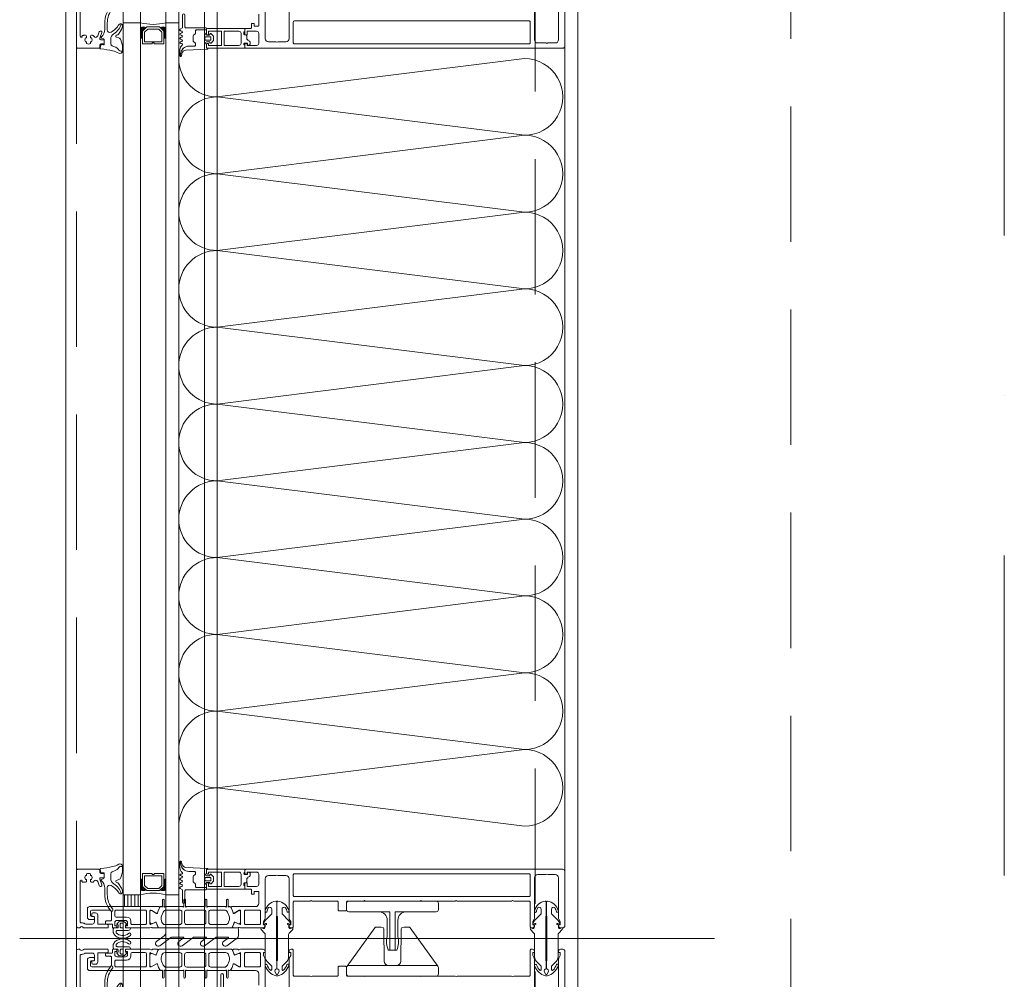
# Model space of a CAD drawing. Header units: millimetres. Extents: x 213386 to 459888, y 74252 to 208052.
# Tile 96 of 256: x 373015 to 373477, y 159488 to 159938. Entities that reach past the tile are written whole.
import ezdxf

# ---------------------------------------------------------------- set-up
doc = ezdxf.new("R2010")
doc.units = ezdxf.units.MM
doc.linetypes.add('CK_Čerchovaná 50', pattern=[6, 3, -1.5, 0, -1.5])
doc.linetypes.add('ČÁRKOVANÁ', pattern=[19.05, 12.7, -6.35])
doc.layers.add('FASÁDA DETAILNÍ', color=255, linetype='Continuous', lineweight=0)
doc.layers.add('TENKA', color=255, linetype='Continuous', lineweight=0)

# ---------------------------------------------------------------- blocks, each defined once
blk = doc.blocks.new('nesystémový nástavec 18')
for p, q in [((-17.5, 9.3), (-15.36, 9.3)), ((-15.36, 9.3), (0, 9.3)), ((0, 9.3), (0, 7.8)), ((-18, 6.8), (-18, 8.8)), ((-17, 6.3), (-17.5, 6.3)), ((-11, 8), (-17, 8)), ((-17, 8), (-17, 6.3)), ((-11, 1.3), (-11, 8)), ((-2.8, 8), (-9.7, 8)), ((-9.7, 1.3), (-9.7, 8)), ((-1.8, 2.3), (-1.8, 7)), ((-0.5, 7.3), (-0.5, 6.8)), ((0, 6.3), (0.55, 6.3)), ((0.55, 6.3), (0.95, 5.9)), ((0.95, 5.9), (0.95, 4.8)), ((0.95, 4.8), (0.95, 4.14)), ((-18, 0.5), (-18, 1.8)), ((-17.5, 2.3), (-17, 2.3)), ((-1.8, 0), (-17.5, 0)), ((-17, 2.3), (-17, 1.3)), ((-17, 1.3), (-11, 1.3)), ((-9.7, 1.3), (-2.8, 1.3)), ((0, 0), (-1.8, 0)), ((-0.4, 2.23), (-0.5, 2.04)), ((-0.5, 2.04), (-0.5, 2)), ((1.2, 2.44), (0, 2.44)), ((0, 1.5), (0, 0)), ((0.95, 4.14), (1.2, 4.14)), ((1.2, 1.85), (1.2, 2.44)), ((1.4, 3.94), (1.4, 3.84)), ((1.6, 3.64), (1.6, 3.64)), ((1.8, 1.37), (1.7, 1.35)), ((2.25, 1.63), (1.8, 1.37)), ((2.4, 2.84), (2.4, 1.89))]:
    blk.add_line(p, q)
for centre, radius, start, end in [((-17.5, 8.8), 0.5, 90, 180), ((-15.36, 9.8), 0.5, 270, 270.084), ((-17.5, 6.8), 0.5, 180.0012, 269.9988), ((-2.8, 7), 1, 0, 90), ((0, 7.3), 0.5, 89.9955, 180.0071), ((0, 6.8), 0.5, 179.9949, 270.006), ((0.75, 4.8), 0.2, 359.9656, 0.0344), ((-17.5, 1.8), 0.5, 89.999, 180.0002), ((-17.5, 0.5), 0.5, 180, 270), ((-2.8, 2.3), 1, 270, 0), ((0, 2), 0.5, 179.9716, 270.0327), ((0, 1.94), 0.5, 89.9975, 144.0007), ((1.2, 3.94), 0.2, 359.9707, 90.0249), ((1.7, 1.85), 0.5, 179.9991, 270), ((1.6, 3.84), 0.2, 179.9737, 270.035), ((1.6, 2.84), 0.8, 0.0065, 89.9919), ((2.1, 1.89), 0.3, 299.9815, 0.0183)]:
    blk.add_arc(centre, radius, start, end)
blk = doc.blocks.new('284336')
for points in [[(-0.7, -9.6), (-10, -9.6, 0.414511), (-10.51, -10.11), (-10.51, -15.51, -1), (-11.69, -15.51), (-11.69, -9.6), (-12.69, -8.95, -0.668884), (-12.6, -8.23), (-11.99, -8.01, 0.766384), (-11.99, -7.21), (-12.6, -6.99, -0.76831), (-12.6, -6.23), (-11.99, -6.01, 0.766384), (-11.99, -5.21), (-12.6, -4.99, -0.76831), (-12.6, -4.23), (-11.99, -4.01, 0.766384), (-11.99, -3.21), (-12.6, -2.99, -0.877523), (-12.5, -2.22), (-12.1, -2.22, 0.698129), (-11.83, -1.5, -0.220231), (-12.89, 0.78), (-12.89, 3.45, -0.157143), (-12.82, 3.68), (-12.69, 3.42, -0.067482), (-12.48, 2.53, 0.393136), (-8.66, -1.02), (-6.1, -1.02, -0.414214), (-5.61, -1.51), (-5.61, -2.22, -0.267949), (-5.85, -2.65), (-6.35, -2.93, 0.267949), (-6.61, -3.38), (-6.61, -5.84, 0.267949), (-6.35, -6.29), (-5.85, -6.57, -0.267949), (-5.61, -7), (-5.61, -8.11, 0.414215), (-5.1, -8.62), (-0.41, -8.62), (-0.41, -9.31, -0.414212), (-0.7, -9.6)], [(-0.41, 0), (-0.41, -2, 0.990243), (-0.4, -3.02), (0.9, -3.02, 0.414214), (1.21, -2.71), (1.21, -2.61, -0.668123), (1.71, -2.4), (2.75, -3.45, -0.199004), (2.89, -3.79), (2.89, -5.43, -0.199038), (2.75, -5.77), (1.71, -6.82, -0.668191), (1.21, -6.61), (1.21, -6.51, 0.414214), (0.9, -6.2), (-0.4, -6.2, 0.990269), (-0.41, -7.22), (-0.41, -8.6), (-5.1, -8.6, -0.414215), (-5.59, -8.11), (-5.59, -7, 0.267949), (-5.84, -6.56), (-6.34, -6.27, -0.267949), (-6.59, -5.84), (-6.59, -3.38, -0.267949), (-6.34, -2.95), (-5.84, -2.66, 0.267949), (-5.59, -2.22), (-5.59, -1.51, 0.414214), (-6.1, -1), (-8.66, -1, -0.393156), (-12.46, 2.53, 0.067572), (-12.67, 3.43), (-12.8, 3.7, -0.637545), (-12.12, 3.53), (-11.92, 2.53, 0.344315), (-10.06, 0.91), (0, 0.38, -0.406913), (0.39, 0), (-0.41, 0)], [(1.7, -4.31, 0.414235), (1.2, -3.81), (-0.7, -3.81, 0.414214), (-1.2, -4.31), (-1.2, -4.91, 0.414214), (-0.7, -5.41), (1.2, -5.41, 0.414235), (1.7, -4.91), (1.7, -4.31)]]:
    blk.add_lwpolyline(points, format="xyb", close=True)
blk = doc.blocks.new('433270')
blk.add_lwpolyline([(1, 0, 0.414364), (0, -1), (0, -1.4, 0.255924), (0.23, -1.83, -0.547723), (0.23, -3.17, 0.255924), (0, -3.6), (0, -14.6, 0.414214), (0.3, -14.9), (1.2, -14.9, 0.414214), (1.7, -14.4), (1.7, -10.3, -0.414214), (2, -10), (6, -10, 0.414248), (7, -9), (7, -7.7, 0.414179), (6.5, -7.2), (5.7, -7.2, 0.414232), (5.4, -7.5), (5.4, -8.2, -0.414198), (5.1, -8.5), (2.8, -8.5, -0.414204), (1.8, -7.5), (1.8, -4.49, -0.147432), (1.97, -3.94, 0.147461), (2.4, -2.5), (2.4, -2.3, -0.414214), (2.9, -1.8), (21.87, -1.8, -0.668178), (22.22, -2.65), (22.16, -2.72, 1), (21.59, -3.29), (21.52, -3.35, 0.198912), (21.38, -3.71), (21.38, -4.05, 0.414214), (22.08, -4.75), (22.38, -4.75, 0.576988), (22.64, -4.3, -0.311246), (24.56, -4.3, 0.576988), (24.82, -4.75), (25.3, -4.75, -0.260065), (25.3, -6.65), (24.82, -6.65, 0.576988), (24.56, -7.1, -0.311246), (22.64, -7.1, 0.576988), (22.38, -6.65), (22.08, -6.65, 0.414214), (21.38, -7.35), (21.38, -7.61, 0.267949), (21.63, -8.04), (21.89, -8.2, -0.637047), (21.73, -10), (19.83, -10.7, 0.315299), (19.5, -11.17), (19.5, -11.49, 0.520567), (20.17, -11.96), (22.83, -10.99, -0.520567), (23.5, -11.46), (23.5, -12.5, 0.414062), (24, -13), (25, -13, 0.414186), (25.5, -12.5), (25.5, -11.5, -0.414182), (26, -11), (27, -11, 0.414214), (27.5, -10.5), (27.5, -0.5, 0.414214), (27, 0), (1, 0)], format="xyb", close=True)
blk = doc.blocks.new('284325')
for points in [[(0.84, -5.23, -0.560316), (0.94, -4.73), (1.94, -4.36, 0.3153), (2.14, -4.08), (2.14, -1.89, 0.451558), (1.8, -1.59), (0.9, -1.7, -0.399586), (0.57, -1.46), (0.3, -0.07, -0.415977), (0.53, 0.29, 0.024107), (6.15, 1.24, 0.076636), (8.99, 2.34, -0.577615), (10.79, 1.3), (10.02, 1.37, 0.283171), (9.08, 0.9, -0.168429), (7.07, -0.74), (5.9, -1.16, 0.315302), (5.24, -2.1), (5.24, -4.21, 0.269719), (6.76, -6.82, -0.194797), (10.18, -11.53, -0.342663), (9.17, -11.17, 0.119207), (5.43, -7.59, 0.578571), (3.63, -8.62), (3.63, -11.77, 0.176415), (6.16, -18.72, -1), (5.24, -19.49, -0.176415), (2.43, -11.77), (2.43, -8.89, 0.208286), (0.84, -5.23)], [(8.95, -6.65), (10.32, -8.78, -0.134555), (10.79, -10.63, -0.339795), (10.19, -11.53, 0.194788), (6.76, -6.81, -0.269736), (5.25, -4.21), (5.25, -2.1, -0.315302), (5.9, -1.17), (7.07, -0.74, 0.168429), (9.09, 0.89, -0.283167), (10.01, 1.36), (10.79, 1.29), (10.79, -0.74, -0.070852), (10.71, -1.3), (9.95, -3.93, -0.241839), (9.08, -4.83), (7.93, -5.22, 0.836024), (8.08, -6.19), (8.11, -6.19, -0.255349), (8.95, -6.65)]]:
    blk.add_lwpolyline(points, format="xyb", close=True)
blk = doc.blocks.new('*U4004')
for points in [[(0, 0, 0.414243), (0.1, 0.1), (0, 0.9, -1.0001), (0.2, 0.9), (0.1, 0.1, 0.414228), (0.2, 0, 0.414228)], [(0.2, 0, 0.414243), (0.3, 0.1), (0.2, 0.9, -1.0001), (0.4, 0.9), (0.3, 0.1, 0.414228), (0.4, 0, 0.414228)], [(0.4, 0, 0.414243), (0.5, 0.1), (0.4, 0.9, -1.0001), (0.6, 0.9), (0.5, 0.1, 0.414228), (0.6, 0, 0.414228)], [(0.6, 0, 0.414243), (0.7, 0.1), (0.6, 0.9, -1.0001), (0.8, 0.9), (0.7, 0.1, 0.414228), (0.8, 0, 0.414228)], [(0.8, 0, 0.414243), (0.9, 0.1), (0.8, 0.9, -1.0001), (1, 0.9), (0.9, 0.1, 0.414228), (1, 0, 0.414228)], [(1, 0, 0.414243), (1.1, 0.1), (1, 0.9, -1.0001), (1.2, 0.9), (1.1, 0.1, 0.414228), (1.2, 0, 0.414228)], [(1.2, 0, 0.414243), (1.3, 0.1), (1.2, 0.9, -1.0001), (1.4, 0.9), (1.3, 0.1, 0.414228), (1.4, 0, 0.414228)], [(1.4, 0, 0.414243), (1.5, 0.1), (1.4, 0.9, -1.0001), (1.6, 0.9), (1.5, 0.1, 0.414228), (1.6, 0, 0.414228)], [(1.6, 0, 0.414243), (1.7, 0.1), (1.6, 0.9, -1.0001), (1.8, 0.9), (1.7, 0.1, 0.414228), (1.8, 0, 0.414228)], [(1.8, 0, 0.414243), (1.9, 0.1), (1.8001, 0.9, -1.0001), (2, 0.9), (1.9001, 0.1, 0.414228), (2, 0, 0.414228)]]:
    blk.add_lwpolyline(points, format="xyb")
blk = doc.blocks.new('244748_a')
blk.add_lwpolyline([(8.32, -1.69, 0.082248), (6.34, -0.9, -1.09695), (6.94, -0.1, -0.315353), (11.26, -5.15, -0.480529), (10.87, -5.64), (4.27, -5.64), (4.08, -5.45), (-16.53, -5.45), (-16.72, -5.64), (-20.43, -5.64, 0.574019), (-21.93, -4.78), (-22.99, -5.4, 0.524827), (-22.99, -5.9), (-21.93, -6.52, 0.574021), (-20.43, -5.66), (-16.72, -5.66), (-16.53, -5.85), (4.08, -5.85), (4.27, -5.66), (10.87, -5.66, -0.480529), (11.26, -6.15, -0.326229), (6.88, -11.09, -1.09695), (6.28, -10.3, 0.081457), (8.32, -9.61, 0.599203), (7.48, -8.05), (5.52, -8.05, 0.198965), (5.17, -8.2), (2.22, -11.15), (0.93, -12.01, -0.738038), (0.51, -11.62), (0.87, -11, 1), (0.35, -10.7), (0, -11.3), (-0.98, -11.3, 0.619205), (-1.45, -12.06), (-1.28, -12.43, -0.808139), (-2.04, -13.04), (-3.63, -11.44, 0.198906), (-4.34, -11.15), (-14.99, -11.15, -0.198936), (-16.76, -10.42), (-18.98, -8.2, 0.198942), (-19.33, -8.05), (-20.67, -8.05, 0.500217), (-21.09, -8.73, 0.122037), (-18.5, -10.27, -1.093735), (-19.1, -11.07, -0.240768), (-23.7, -6.07, -0.106226), (-23.7, -5.23, -0.256232), (-19, -0.13, -1.093735), (-18.4, -0.92, 0.116856), (-21.09, -2.57, 0.500217), (-20.67, -3.25), (-19.33, -3.25, 0.198942), (-18.98, -3.1), (-16.75, -0.88, -0.198936), (-14.99, -0.15), (-4.34, -0.15, 0.198907), (-3.63, 0.14), (-2.04, 1.74, -0.808139), (-1.28, 1.13), (-1.45, 0.76, 0.619205), (-0.98, 0), (0, 0), (0.35, -0.6, 1), (0.87, -0.3), (0.51, 0.32, -0.738038), (0.93, 0.71), (2.22, -0.15), (5.17, -3.1, 0.198965), (5.52, -3.25), (7.48, -3.25, 0.599203)], format="xyb", close=True)
blk = doc.blocks.new('236134_0100_s_v')
for points in [[(22.8, -23), (22.8, -5), (42, -5, 0.414214), (43, -4), (43, -1, 0.414214), (42, 0), (1, 0, 0.414214), (0, -1), (0, -4, 0.414214), (1, -5), (20.2, -5), (20.2, -23)], [(15, -5, -0.414214), (19, -9), (19, -16.57, 0.165764), (19.53, -23), (23.47, -23, 0.165764), (24, -16.57), (24, -9, -0.414214), (28, -5)]]:
    blk.add_lwpolyline(points, format="xyb")
blk = doc.blocks.new('236134_0200_s_v')
for points in [[(19.58, 5, -0.41166), (17.58, 6.98), (17.45, 22.25, 0.344217), (17.07, 22.73), (16, 23), (14, 23, 0.240828), (13.19, 22.59), (0.19, 4.59)], [(23.42, 5, 0.41166), (25.42, 6.98), (25.55, 22.25, -0.344217), (25.93, 22.73), (27, 23), (29, 23, -0.240828), (29.81, 22.59), (42.81, 4.59)]]:
    blk.add_lwpolyline(points, format="xyb")
blk.add_lwpolyline([(42, 5), (1, 5, 0.414214), (0, 4), (0, 1, 0.414214), (1, 0), (42, 0, 0.414214), (43, 1), (43, 4, 0.414214)], format="xyb", close=True)
blk = doc.blocks.new('288126')
for points in [[(-16.5, 0), (16.5, 0)], [(-21.36, -6.34), (-17.8, -3.69)], [(-14.71, -4.5), (-19.87, -8.34)], [(-17, -2.08), (-17, -0.5)], [(-8.83, -4.3), (-14.11, -4.3)], [(-4.31, -4.5), (-9.47, -8.34)], [(1.81, -4.3), (-3.71, -4.3)], [(6.33, -4.5), (1.14, -8.37)], [(12.21, -4.3), (6.93, -4.3)], [(16.6, -4.6), (11.54, -8.37)], [(17, -0.5), (17, -3.8)], [(-10.96, -6.34), (-8.71, -4.66)], [(-0.35, -6.36), (1.93, -4.66)], [(10.05, -6.36), (12.33, -4.66)]]:
    blk.add_lwpolyline(points)
for centre, radius, start, end in [((16.5, -0.5), 0.5, 0, 90), ((-16.5, -0.5), 0.5, 90, 180), ((16, -3.8), 1, 306.7059, 0), ((-20.61, -7.34), 1.25, 126.7059, 306.7059), ((-10.21, -7.34), 1.25, 126.7059, 306.7059), ((0.4, -7.37), 1.25, 126.7059, 306.7059), ((10.8, -7.37), 1.25, 126.7059, 306.7059)]:
    blk.add_arc(centre, radius, start, end)
at = {"extrusion": (0, 0, -1)}
for centre, radius, start, end in [((19, -2.08), 2, 180, 233.2941), ((14.11, -5.3), 1, 53.2941, 90), ((8.83, -4.5), 0.2, 90, 233.2941), ((3.71, -5.3), 1, 53.2941, 90), ((-1.81, -4.5), 0.2, 90, 233.2941), ((-6.93, -5.3), 1, 53.2941, 90), ((-12.21, -4.5), 0.2, 90, 233.2941)]:
    blk.add_arc(centre, radius, start, end, dxfattribs=at)
blk = doc.blocks.new('246426')
for points in [[(-1.84, 0.64), (-2.86, -0.38, 0.198926), (-3.15, -1.09), (-3.15, -2.31, 0.198926), (-2.86, -3.02), (-1.84, -4.04, 0.637051), (-1.5, -3.92), (-1.45, -3.4), (-0.3, -3.4, -0.41484), (0, -3.7), (0, -5.19, 0.414232), (0.5, -5.69), (2.14, -5.69, 0.071862), (2.2, -5.68, 0.157876), (3.73, -4.64, 0.360336), (3.48, 2.39, 0.964062), (2.54, 1.48, -0.403385), (2.25, -4.34, -0.190964), (2.11, -4.39), (1.7, -4.39, -0.414214), (1.2, -3.89), (1.2, 1.31, 0.414201), (0.2, 2.31), (0, 2.31), (0, 0.3, -0.414214), (-0.3, 0), (-1.45, 0), (-1.5, 0.52, 0.637051), (-1.84, 0.64)], [(-2.25, -1.4, -0.414214), (-1.85, -1), (-0.4, -1, -0.414214), (0, -1.4), (0, -2, -0.414214), (-0.4, -2.4), (-1.85, -2.4, -0.414214), (-2.25, -2), (-2.25, -1.4)]]:
    blk.add_lwpolyline(points, format="xyb", close=True)

msp = doc.modelspace()

# ---------------------------------------------------------------- hatches: boundary and pattern name
at = {"layer": 'FASÁDA DETAILNÍ'}
h = msp.add_hatch(dxfattribs=at)
h.set_pattern_fill('ANSI31', color=256, scale=0.5, angle=585)
h.set_pattern_definition([(270, (440451.9952, 149207.7333), (1.5875, -8e-16), [])])
h.paths.add_polyline_path([(373071.638, 159522.154), (373071.638, 159527.655), (373063.638, 159527.655), (373063.638, 159522.154)])

# ---------------------------------------------------------------- linework, layer by layer
for p, q in [((373036.638, 145492.154), (373036.638, 169172.154)), ((373063.638, 145492.154), (373063.638, 169172.154)), ((373063.638, 155177.655), (373063.638, 169172.154)), ((373071.638, 169172.154), (373071.638, 145492.154)), ((373071.638, 169172.154), (373071.638, 155177.655)), ((373083.638, 145492.154), (373083.638, 169172.154)), ((373083.638, 155177.655), (373083.638, 169172.154)), ((373089.638, 169172.154), (373089.638, 145492.154)), ((373089.638, 169172.154), (373089.638, 155177.655)), ((373101.638, 145492.154), (373101.638, 169172.154)), ((373101.638, 155177.655), (373101.638, 169172.154)), ((373107.638, 169172.154), (373107.638, 145492.154)), ((373107.638, 169172.154), (373107.638, 155177.655)), ((373276.638, 145732.154), (373276.638, 168932.154)), ((373063.638, 159936.654), (373071.638, 159936.654)), ((373063.638, 159527.655), (373063.638, 159936.654)), ((373071.638, 159936.654), (373071.638, 159527.655)), ((373089.638, 159936.654), (373083.638, 159936.654)), ((373083.638, 159527.655), (373083.638, 159936.654)), ((373089.638, 159936.654), (373089.638, 159527.655)), ((373071.638, 159527.655), (373063.638, 159527.655)), ((373089.638, 159527.655), (373083.638, 159527.655)), ((373340.762, 159507.154), (373015.071, 159507.154))]:
    msp.add_line(p, q, dxfattribs=at)
at = {"layer": 'FASÁDA DETAILNÍ', "linetype": 'ČÁRKOVANÁ', "ltscale": 5}
for p, q in [((373041.638, 145497.154), (373041.638, 169167.154)), ((373256.638, 145712.154), (373256.638, 168952.154)), ((373376.638, 145832.154), (373376.638, 168832.154))]:
    msp.add_line(p, q, dxfattribs=at)
at = {"layer": 'FASÁDA DETAILNÍ'}
for points in [[(373270.638, 159951.154), (373270.638, 159925.654, -0.4142135), (373269.638, 159924.654), (373269.638, 159924.654), (373121.138, 159924.654, -0.4142136), (373120.638, 159925.154), (373120.638, 159926.454, -0.4142197), (373121.138, 159926.954), (373121.638, 159926.954), (373121.638, 159925.954), (373126.138, 159925.954, 0.4142136), (373127.138, 159926.954), (373127.138, 159931.654, 0.4142136), (373126.138, 159932.654), (373121.638, 159932.654), (373121.638, 159930.954), (373121.138, 159930.954, -0.4142012), (373120.638, 159931.454), (373120.638, 159933.454, -0.4142136), (373121.138, 159933.954), (373123.282, 159933.954, 0.4142136), (373123.782, 159934.454), (373123.782, 159936.254), (373125.033, 159936.254), (373125.033, 159935.054), (373126.838, 159935.054, 0.4142136), (373127.138, 159935.354), (373127.138, 159940.653, 0.4141667)], [(373130.138, 159947.511), (373130.138, 159929.146, 0.4142136), (373131.638, 159927.646), (373135.139, 159927.646, 0.3999851), (373136.139, 159927.646), (373139.838, 159927.646, 0.4142136), (373141.338, 159929.146), (373141.338, 159947.511, -0.1316504)], [(373256.438, 159947.501), (373256.438, 159928.646, 0.4142315), (373257.938, 159927.146), (373261.648, 159927.146, 0.3999851), (373262.648, 159927.146), (373266.138, 159927.146, 0.4142315), (373267.638, 159928.646), (373267.638, 159947.501, -0.1169365)], [(373127.138, 159485.354), (373127.138, 159490.653, 0.4141667), (373125.638, 159492.153), (373118.641, 159492.154), (373114.54, 159492.154, -0.5773503), (373114.194, 159492.754), (373114.692, 159493.617), (373115.12, 159495.11, -0.4887011), (373115.559, 159495.286), (373118.025, 159493.854), (373118.446, 159493.854, 0.4325656), (373118.641, 159494.054), (373118.641, 159500.359, 0.5483974), (373118.359, 159500.545), (373115.975, 159499.476, -0.4253361), (373115.708, 159499.584), (373114.892, 159501.607, -0.5315629), (373115.262, 159502.157), (373117.327, 159502.157, -0.2313061), (373117.563, 159502.041, 0.3061853), (373117.883, 159501.937), (373118.641, 159502.154), (373129.144, 159502.154, -0.4142136), (373130.144, 159501.154), (373130.144, 159500.654), (373129.344, 159500.654), (373129.344, 159499.154), (373130.004, 159498.011, -0.1316504), (373130.138, 159497.511), (373130.138, 159479.146, 0.4142136)], [(373141.338, 159479.146), (373141.338, 159497.511, -0.1316504), (373141.472, 159498.011), (373142.133, 159499.154), (373142.133, 159500.654), (373141.333, 159500.654), (373141.333, 159501.154, -0.4142136), (373142.333, 159502.154), (373142.838, 159502.154, -0.4142136), (373143.338, 159501.654), (373143.338, 159490.054, 0.4142136), (373143.838, 159489.554), (373151.238, 159489.554, 0.3999851), (373152.238, 159489.554), (373163.838, 159489.554, 0.4142136), (373164.338, 159490.054), (373164.338, 159493.654, -0.4142136), (373164.838, 159494.154), (373167.838, 159494.154, -0.4142136), (373168.338, 159493.654), (373168.338, 159490.054, 0.4142136), (373168.838, 159489.554), (373176.138, 159489.554, 0.38324), (373177.138, 159489.554), (373202.638, 159489.554, 0.38324), (373203.638, 159489.554), (373219.138, 159489.554, 0.38324), (373220.138, 159489.554), (373245.638, 159489.554, 0.38324), (373246.638, 159489.554), (373253.938, 159489.554, 0.4142136), (373254.438, 159490.054), (373254.438, 159501.654, -0.4142136), (373254.938, 159502.154), (373255.438, 159502.154, -0.4142136), (373256.438, 159501.154), (373256.438, 159500.654), (373255.638, 159500.654), (373255.638, 159499.154), (373256.304, 159498.001, -0.1169365), (373256.438, 159497.501), (373256.438, 159478.646, 0.4142315)], [(373267.638, 159478.646), (373267.638, 159497.501, -0.1169365), (373267.772, 159498.001), (373268.438, 159499.154), (373268.438, 159500.654), (373267.638, 159500.654), (373267.638, 159501.154, -0.4142136), (373268.638, 159502.154), (373269.638, 159502.154, -0.4142136), (373270.638, 159501.154), (373270.638, 159475.654, -0.4142135)]]:
    msp.add_lwpolyline(points, format="xyb", dxfattribs=at)
for points in [[(373082.638, 159926.654), (373082.638, 159932.654), (373080.638, 159934.654), (373074.638, 159934.654), (373072.638, 159932.654), (373072.638, 159926.654), (373077.138, 159926.654), (373077.138, 159927.154), (373078.138, 159927.154), (373078.138, 159926.654)], [(373073.638, 159927.654), (373081.638, 159927.654), (373081.638, 159932.24), (373080.224, 159933.654), (373075.191, 159933.654), (373073.638, 159932.24)], [(373270.638, 159538.654), (373270.638, 159925.654)], [(373082.638, 159537.655), (373082.638, 159531.655), (373080.638, 159529.655), (373074.638, 159529.655), (373072.638, 159531.655), (373072.638, 159537.655), (373077.138, 159537.655), (373077.138, 159537.155), (373078.138, 159537.155), (373078.138, 159537.655)], [(373073.638, 159536.655), (373081.638, 159536.655), (373081.638, 159532.069), (373080.224, 159530.655), (373075.191, 159530.655), (373073.638, 159532.069)], [(373063.638, 159522.154), (373063.638, 159527.655), (373071.638, 159527.655), (373071.638, 159522.154)]]:
    msp.add_lwpolyline(points, close=True, dxfattribs=at)
for points in [[(373143.838, 159926.754), (373253.938, 159926.754, 0.4142136), (373254.438, 159927.254), (373254.438, 159936.954, 0.4142136), (373253.938, 159937.454), (373143.838, 159937.454, 0.4142136), (373143.338, 159936.954), (373143.338, 159927.254, 0.4142136), (373143.838, 159926.754)], [(373269.638, 159539.654), (373121.138, 159539.654, 0.4142136), (373120.638, 159539.154), (373120.638, 159537.854, 0.4142197), (373121.138, 159537.354), (373121.638, 159537.354), (373121.638, 159538.354), (373126.138, 159538.354, -0.4142136), (373127.138, 159537.354), (373127.138, 159532.654, -0.4142136), (373126.138, 159531.654), (373121.638, 159531.654), (373121.638, 159533.354), (373121.138, 159533.354, 0.4142012), (373120.638, 159532.854), (373120.638, 159530.854, 0.4142136), (373121.138, 159530.354), (373123.282, 159530.354, -0.4142136), (373123.782, 159529.854), (373123.782, 159528.055), (373125.033, 159528.055), (373125.033, 159529.255), (373126.838, 159529.255, -0.4142136), (373127.138, 159528.955), (373127.138, 159523.656, -0.4141667), (373125.638, 159522.156), (373118.641, 159522.154), (373114.54, 159522.155, 0.5773503), (373114.194, 159521.555), (373114.692, 159520.692), (373115.12, 159519.199, 0.4887011), (373115.559, 159519.023), (373118.025, 159520.454), (373118.446, 159520.454, -0.4325656), (373118.641, 159520.254), (373118.641, 159513.95, -0.5483974), (373118.359, 159513.764), (373115.975, 159514.833, 0.4253361), (373115.708, 159514.725), (373114.892, 159512.702, 0.5315629), (373115.262, 159512.152), (373117.327, 159512.152, 0.2313061), (373117.563, 159512.268, -0.3061853), (373117.883, 159512.372), (373118.641, 159512.154), (373129.144, 159512.154, 0.4142136), (373130.144, 159513.154), (373130.144, 159513.654), (373129.344, 159513.654), (373129.344, 159515.154), (373130.004, 159516.298, 0.1316504), (373130.138, 159516.798), (373130.138, 159535.163, -0.4142136), (373131.638, 159536.663), (373135.139, 159536.663, -0.3999851), (373136.139, 159536.663), (373139.838, 159536.663, -0.4142136), (373141.338, 159535.163), (373141.338, 159516.798, 0.1316504), (373141.472, 159516.298), (373142.133, 159515.154), (373142.133, 159513.654), (373141.333, 159513.654), (373141.333, 159513.154, 0.4142136), (373142.333, 159512.154), (373142.838, 159512.154, 0.4142136), (373143.338, 159512.654), (373143.338, 159524.254, -0.4142136), (373143.838, 159524.754), (373151.238, 159524.754, -0.3999851), (373152.238, 159524.754), (373163.838, 159524.754, -0.4142136), (373164.338, 159524.254), (373164.338, 159520.654, 0.4142136), (373164.838, 159520.154), (373167.838, 159520.154, 0.4142136), (373168.338, 159520.654), (373168.338, 159524.254, -0.4142136), (373168.838, 159524.754), (373176.138, 159524.754, -0.38324), (373177.138, 159524.754), (373202.638, 159524.754, -0.38324), (373203.638, 159524.754), (373219.138, 159524.754, -0.38324), (373220.138, 159524.754), (373245.638, 159524.754, -0.38324), (373246.638, 159524.754), (373253.938, 159524.754, -0.4142136), (373254.438, 159524.254), (373254.438, 159512.654, 0.4142136), (373254.938, 159512.154), (373255.438, 159512.154, 0.4142136), (373256.438, 159513.154), (373256.438, 159513.654), (373255.638, 159513.654), (373255.638, 159515.154), (373256.304, 159516.308, 0.1169365), (373256.438, 159516.808), (373256.438, 159535.663, -0.4142315), (373257.938, 159537.163), (373261.648, 159537.163, -0.3999851), (373262.648, 159537.163), (373266.138, 159537.163, -0.4142315), (373267.638, 159535.663), (373267.638, 159516.808, 0.1169365), (373267.772, 159516.308), (373268.438, 159515.154), (373268.438, 159513.654), (373267.638, 159513.654), (373267.638, 159513.154, 0.4142136), (373268.638, 159512.154), (373269.638, 159512.154, 0.4142136), (373270.638, 159513.154), (373270.638, 159538.654, 0.4142135), (373269.638, 159539.654)], [(373143.838, 159537.554), (373253.938, 159537.554, -0.4142136), (373254.438, 159537.054), (373254.438, 159527.354, -0.4142136), (373253.938, 159526.854), (373143.838, 159526.854, -0.4142136), (373143.338, 159527.354), (373143.338, 159537.054, -0.4142136), (373143.838, 159537.554)], [(373114.299, 159512.154), (373102.388, 159512.154), (373080.477, 159512.154, -0.3058367), (373080.014, 159512.467), (373079.091, 159514.755, 0.4253361), (373078.824, 159514.862), (373077.205, 159514.146, -0.5437525), (373076.148, 159514.83), (373076.148, 159519.734, -0.5781822), (373077.05, 159520.253), (373079.241, 159518.992, 0.4885049), (373079.68, 159519.169), (373080.115, 159520.683), (373080.877, 159522.004, -0.2824777), (373081.153, 159522.154), (373081.598, 159522.154, 1.4470094), (373081.948, 159522.286), (373081.948, 159525.254, -1), (373082.748, 159525.254), (373082.748, 159522.286, 1.4470094), (373083.099, 159522.153), (373091.638, 159522.154, 1.4470094), (373091.988, 159522.286), (373091.988, 159525.254, -1), (373092.788, 159525.254), (373092.788, 159522.286, 1.4470094), (373093.139, 159522.153), (373101.638, 159522.154, 1.4470094), (373101.988, 159522.286), (373101.988, 159525.254, -1), (373102.788, 159525.254), (373102.788, 159522.286, 1.4470094), (373103.139, 159522.153), (373111.678, 159522.154, 1.4470094), (373112.028, 159522.286), (373112.028, 159525.254, -1), (373112.828, 159525.254), (373112.828, 159522.286, 1.4470094), (373113.179, 159522.153), (373113.624, 159522.154, -0.2824777), (373113.9, 159522.004), (373114.662, 159520.683), (373115.096, 159519.169, 0.4885049), (373115.535, 159518.992), (373117.727, 159520.253, -0.5781822), (373118.628, 159519.734), (373118.628, 159514.83, -0.5437525), (373117.572, 159514.146), (373115.953, 159514.862, 0.4253361), (373115.686, 159514.755), (373114.763, 159512.467, -0.3058367), (373114.299, 159512.154)], [(373076.138, 159512.154), (373065.139, 159512.154, -0.4144257), (373064.638, 159512.654), (373064.638, 159513.148), (373065.638, 159513.148), (373065.638, 159514.648, 0.4142136), (373064.638, 159515.648), (373063.138, 159515.648, 0.3999851), (373062.138, 159515.648), (373060.638, 159515.648, 0.4142136), (373059.638, 159514.648), (373059.638, 159513.154), (373060.638, 159513.154), (373060.638, 159512.654, -0.4144559), (373060.138, 159512.154), (373058.838, 159512.156, -0.4139712), (373058.538, 159512.456), (373058.538, 159513.654, 0.4142136), (373058.238, 159513.954), (373055.238, 159513.954), (373055.238, 159514.954, -0.4142136), (373055.738, 159515.454), (373057.638, 159515.454, 0.4142136), (373058.138, 159515.954), (373058.138, 159519.454, 0.4142056), (373057.138, 159520.454), (373048.838, 159520.455, 0.4142063), (373048.338, 159519.955), (373048.338, 159518.054, 0.414219), (373048.838, 159517.554), (373049.638, 159517.554, -0.4142136), (373050.138, 159517.054), (373050.138, 159516.554, -0.4142136), (373049.638, 159516.054), (373047.838, 159516.054, -0.4142136), (373046.838, 159517.054), (373046.838, 159521.154, -0.4142136), (373047.838, 159522.154), (373076.138, 159522.154), (373080.238, 159522.155, -0.5773503), (373080.585, 159521.555), (373080.086, 159520.692), (373079.659, 159519.199, -0.4887011), (373079.219, 159519.023), (373076.754, 159520.454), (373076.333, 159520.454, 0.4325656), (373076.138, 159520.254), (373076.138, 159513.95, 0.5483974), (373076.42, 159513.764), (373078.804, 159514.833, -0.4253361), (373079.071, 159514.725), (373079.887, 159512.702, -0.5315625), (373079.516, 159512.152), (373077.452, 159512.152, -0.2313061), (373077.216, 159512.268, 0.3061853), (373076.896, 159512.372), (373076.138, 159512.154)], [(373073.938, 159520.454), (373060.238, 159520.454, 0.4142136), (373059.738, 159519.954), (373059.738, 159517.748, 0.4142136), (373060.238, 159517.248), (373065.208, 159517.248, -0.4111388), (373067.238, 159515.248), (373067.238, 159514.254, 0.4142136), (373067.738, 159513.754), (373073.938, 159513.754, 0.4142136), (373074.438, 159514.254), (373074.438, 159519.954, 0.4142136), (373073.938, 159520.454)], [(373083.188, 159513.753), (373090.088, 159513.753, 0.4142178), (373091.088, 159514.753), (373091.088, 159519.554, 0.4142178), (373090.088, 159520.554), (373083.726, 159520.554, 0.305619), (373082.336, 159519.616), (373081.557, 159517.692, 0.1764286), (373081.485, 159515.64), (373081.761, 159514.79, 0.3249157), (373083.188, 159513.753)], [(373093.388, 159513.753), (373101.388, 159513.753, 0.4142136), (373102.388, 159514.753), (373102.388, 159519.554, 0.4142136), (373101.388, 159520.554), (373093.388, 159520.554, 0.4142136), (373092.388, 159519.554), (373092.388, 159514.753, 0.4142136), (373093.388, 159513.753)], [(373104.688, 159513.753), (373111.589, 159513.753, 0.3249157), (373113.015, 159514.79), (373113.291, 159515.64, 0.1764286), (373113.219, 159517.692), (373112.441, 159519.616, 0.305619), (373111.05, 159520.554), (373104.688, 159520.554, 0.4142178), (373103.688, 159519.554), (373103.688, 159514.753, 0.4142178), (373104.688, 159513.753)], [(373127.938, 159514.255, -0.4142136), (373127.438, 159513.755), (373120.938, 159513.755, -0.4142136), (373120.438, 159514.255), (373120.438, 159519.955, -0.4142136), (373120.938, 159520.455), (373127.438, 159520.455, -0.4142136), (373127.938, 159519.955), (373127.938, 159514.255)], [(373076.138, 159502.154), (373065.139, 159502.154, 0.4144257), (373064.638, 159501.654), (373064.638, 159501.161), (373065.638, 159501.161), (373065.638, 159499.661, -0.4142136), (373064.638, 159498.661), (373063.138, 159498.661, -0.3999851), (373062.138, 159498.661), (373060.638, 159498.661, -0.4142136), (373059.638, 159499.661), (373059.638, 159501.154), (373060.638, 159501.154), (373060.638, 159501.654, 0.4144559), (373060.138, 159502.154), (373058.838, 159502.153, 0.4139712), (373058.538, 159501.853), (373058.538, 159500.655, -0.4142136), (373058.238, 159500.355), (373055.238, 159500.355), (373055.238, 159499.355, 0.4142136), (373055.738, 159498.855), (373057.638, 159498.855, -0.4142136), (373058.138, 159498.355), (373058.138, 159494.855, -0.4142056), (373057.138, 159493.855), (373048.838, 159493.854, -0.4142063), (373048.338, 159494.354), (373048.338, 159496.254, -0.414219), (373048.838, 159496.754), (373049.638, 159496.754, 0.4142136), (373050.138, 159497.254), (373050.138, 159497.754, 0.4142136), (373049.638, 159498.254), (373047.838, 159498.254, 0.4142136), (373046.838, 159497.254), (373046.838, 159493.154, 0.4142136), (373047.838, 159492.154), (373076.138, 159492.154), (373080.238, 159492.154, 0.5773503), (373080.585, 159492.754), (373080.086, 159493.617), (373079.659, 159495.11, 0.4887011), (373079.219, 159495.286), (373076.754, 159493.854), (373076.333, 159493.854, -0.4325656), (373076.138, 159494.054), (373076.138, 159500.359, -0.5483974), (373076.42, 159500.545), (373078.804, 159499.476, 0.4253361), (373079.071, 159499.584), (373079.887, 159501.607, 0.5315625), (373079.516, 159502.157), (373077.452, 159502.157, 0.2313061), (373077.216, 159502.041, -0.3061853), (373076.896, 159501.937), (373076.138, 159502.154)], [(373073.938, 159493.854), (373060.238, 159493.854, -0.4142136), (373059.738, 159494.354), (373059.738, 159496.561, -0.4142136), (373060.238, 159497.061), (373065.208, 159497.061, 0.4111388), (373067.238, 159499.061), (373067.238, 159500.054, -0.4142136), (373067.738, 159500.554), (373073.938, 159500.554, -0.4142136), (373074.438, 159500.054), (373074.438, 159494.354, -0.4142136), (373073.938, 159493.854)], [(373114.299, 159502.154), (373102.388, 159502.155), (373080.477, 159502.154, 0.3058367), (373080.014, 159501.842), (373079.091, 159499.554, -0.4253361), (373078.824, 159499.447), (373077.205, 159500.163, 0.5437525), (373076.148, 159499.479), (373076.148, 159494.574, 0.5781822), (373077.05, 159494.056), (373079.241, 159495.317, -0.4885049), (373079.68, 159495.14), (373080.115, 159493.626), (373080.877, 159492.305, 0.2824777), (373081.153, 159492.155), (373081.598, 159492.155, -1.4470094), (373081.948, 159492.023), (373081.948, 159489.055, 1), (373082.748, 159489.055), (373082.748, 159492.023, -1.4470094), (373083.099, 159492.156), (373091.638, 159492.155, -1.4470094), (373091.988, 159492.023), (373091.988, 159489.055, 1), (373092.788, 159489.055), (373092.788, 159492.023, -1.4470094), (373093.139, 159492.156), (373101.638, 159492.155, -1.4470094), (373101.988, 159492.023), (373101.988, 159489.055, 1), (373102.788, 159489.055), (373102.788, 159492.023, -1.4470094), (373103.139, 159492.156), (373111.678, 159492.155, -1.4470094), (373112.028, 159492.023), (373112.028, 159489.055, 1), (373112.828, 159489.055), (373112.828, 159492.023, -1.4470094), (373113.179, 159492.156), (373113.624, 159492.155, 0.2824777), (373113.9, 159492.305), (373114.662, 159493.626), (373115.096, 159495.14, -0.4885049), (373115.535, 159495.317), (373117.727, 159494.056, 0.5781822), (373118.628, 159494.574), (373118.628, 159499.479, 0.5437525), (373117.572, 159500.163), (373115.953, 159499.447, -0.4253361), (373115.686, 159499.554), (373114.763, 159501.842, 0.3058367), (373114.299, 159502.154)], [(373083.188, 159500.555), (373090.088, 159500.556, -0.4142178), (373091.088, 159499.556), (373091.088, 159494.755, -0.4142178), (373090.088, 159493.755), (373083.726, 159493.755, -0.305619), (373082.336, 159494.693), (373081.557, 159496.617, -0.1764286), (373081.485, 159498.669), (373081.761, 159499.519, -0.3249157), (373083.188, 159500.555)], [(373093.388, 159500.555), (373101.388, 159500.555, -0.4142136), (373102.388, 159499.555), (373102.388, 159494.755, -0.4142136), (373101.388, 159493.755), (373093.388, 159493.755, -0.4142136), (373092.388, 159494.755), (373092.388, 159499.555, -0.4142136), (373093.388, 159500.555)], [(373104.688, 159500.556), (373111.589, 159500.555, -0.3249157), (373113.015, 159499.519), (373113.291, 159498.669, -0.1764286), (373113.219, 159496.617), (373112.441, 159494.693, -0.305619), (373111.05, 159493.755), (373104.688, 159493.755, -0.4142178), (373103.688, 159494.755), (373103.688, 159499.556, -0.4142178), (373104.688, 159500.556)], [(373127.938, 159500.054, 0.4142136), (373127.438, 159500.554), (373120.938, 159500.554, 0.4142136), (373120.438, 159500.054), (373120.438, 159494.354, 0.4142136), (373120.938, 159493.854), (373127.438, 159493.854, 0.4142136), (373127.938, 159494.354), (373127.938, 159500.054)]]:
    msp.add_lwpolyline(points, format="xyb", close=True, dxfattribs=at)
for centre, radius, start, end in [((373077.638, 159958.546), 22.699, 254.67278, 285.32722), ((373072.99, 159931.104), 3.546, 67.29382, 112.40905), ((373072.876, 159931.47), 2.897, 65.30667, 115.29515), ((373072.708, 159931.819), 2.248, 61.52734, 118.40281), ((373072.563, 159932.063), 1.712, 57.29495, 122.68565), ((373072.424, 159932.224), 1.263, 51.96563, 128.49956), ((373072.276, 159932.314), 0.879, 43.99491, 136.49644), ((373082.287, 159931.104), 3.546, 67.59095, 112.70618), ((373082.401, 159931.47), 2.897, 64.70485, 114.69333), ((373082.569, 159931.819), 2.248, 61.59719, 118.47266), ((373082.714, 159932.063), 1.712, 57.31435, 122.70505), ((373082.852, 159932.224), 1.263, 51.50044, 128.03437), ((373083, 159932.314), 0.879, 43.50356, 136.00509), ((373072.138, 159932.302), 0.596, 33.03656, 146.96344), ((373072.138, 159932.009), 0.596, 33.03656, 146.96344), ((373072.138, 159931.717), 0.596, 33.03656, 146.96344), ((373072.138, 159931.424), 0.596, 33.03656, 146.96344), ((373072.138, 159931.132), 0.596, 33.03656, 146.96344), ((373072.138, 159930.839), 0.596, 33.03656, 146.96344), ((373072.138, 159930.547), 0.596, 33.03656, 146.96344), ((373072.138, 159930.254), 0.596, 33.03656, 146.96344), ((373072.138, 159929.962), 0.596, 33.03656, 146.96344), ((373072.138, 159929.669), 0.596, 33.03656, 146.96344), ((373072.138, 159929.377), 0.596, 33.03656, 146.96344), ((373072.138, 159929.084), 0.596, 33.03656, 146.96344), ((373072.138, 159928.792), 0.596, 33.03656, 146.96344), ((373083.138, 159932.302), 0.596, 33.03656, 146.96344), ((373083.138, 159932.009), 0.596, 33.03656, 146.96344), ((373083.138, 159931.717), 0.596, 33.03656, 146.96344), ((373083.138, 159931.424), 0.596, 33.03656, 146.96344), ((373083.138, 159931.132), 0.596, 33.03656, 146.96344), ((373083.138, 159930.839), 0.596, 33.03656, 146.96344), ((373083.138, 159930.547), 0.596, 33.03656, 146.96344), ((373083.138, 159930.254), 0.596, 33.03656, 146.96344), ((373083.138, 159929.962), 0.596, 33.03656, 146.96344), ((373083.138, 159929.669), 0.596, 33.03656, 146.96344), ((373083.138, 159929.377), 0.596, 33.03656, 146.96344), ((373083.138, 159929.084), 0.596, 33.03656, 146.96344), ((373083.138, 159928.792), 0.596, 33.03656, 146.96344), ((373072.138, 159535.517), 0.596, 213.03656, 326.96344), ((373072.138, 159535.225), 0.596, 213.03656, 326.96344), ((373072.138, 159534.932), 0.596, 213.03656, 326.96344), ((373072.138, 159534.64), 0.596, 213.03656, 326.96344), ((373072.138, 159534.347), 0.596, 213.03656, 326.96344), ((373072.138, 159534.055), 0.596, 213.03656, 326.96344), ((373072.138, 159533.762), 0.596, 213.03656, 326.96344), ((373072.138, 159533.47), 0.596, 213.03656, 326.96344), ((373072.138, 159533.177), 0.596, 213.03656, 326.96344), ((373072.138, 159532.885), 0.596, 213.03656, 326.96344), ((373072.138, 159532.592), 0.596, 213.03656, 326.96344), ((373072.138, 159532.3), 0.596, 213.03656, 326.96344), ((373072.138, 159532.007), 0.596, 213.03656, 326.96344), ((373083.138, 159535.517), 0.596, 213.03656, 326.96344), ((373083.138, 159535.225), 0.596, 213.03656, 326.96344), ((373083.138, 159534.932), 0.596, 213.03656, 326.96344), ((373083.138, 159534.64), 0.596, 213.03656, 326.96344), ((373083.138, 159534.347), 0.596, 213.03656, 326.96344), ((373083.138, 159534.055), 0.596, 213.03656, 326.96344), ((373083.138, 159533.762), 0.596, 213.03656, 326.96344), ((373083.138, 159533.47), 0.596, 213.03656, 326.96344), ((373083.138, 159533.177), 0.596, 213.03656, 326.96344), ((373083.138, 159532.885), 0.596, 213.03656, 326.96344), ((373083.138, 159532.592), 0.596, 213.03656, 326.96344), ((373083.138, 159532.3), 0.596, 213.03656, 326.96344), ((373083.138, 159532.007), 0.596, 213.03656, 326.96344), ((373072.276, 159531.995), 0.879, 223.50356, 316.00509), ((373072.424, 159532.085), 1.263, 231.50044, 308.03437), ((373072.563, 159532.246), 1.712, 237.31435, 302.70505), ((373072.708, 159532.49), 2.248, 241.59719, 298.47266), ((373072.876, 159532.839), 2.897, 244.70485, 294.69333), ((373072.99, 159533.205), 3.546, 247.59095, 292.70618), ((373077.638, 159505.763), 22.699, 74.67278, 105.32722), ((373082.287, 159533.205), 3.546, 247.29382, 292.40905), ((373082.401, 159532.839), 2.897, 245.30667, 295.29515), ((373082.569, 159532.49), 2.248, 241.52734, 298.40281), ((373082.714, 159532.246), 1.712, 237.29495, 302.68565), ((373082.852, 159532.085), 1.263, 231.96563, 308.49956), ((373083, 159531.995), 0.879, 223.99491, 316.49644)]:
    msp.add_arc(centre, radius, start, end, dxfattribs=at)
at = {"layer": 'TENKA', "linetype": 'CK_Čerchovaná 50', "ltscale": 50}
msp.add_line((373476.638, 145732.154), (373476.638, 168932.154), dxfattribs=at)

# ---------------------------------------------------------------- block references
at = {"layer": 'FASÁDA DETAILNÍ', "xscale": -1}
for name, p, rotation in [('433270', (373041.638, 159952.155), 90), ('284325', (373052.498, 159924.654), 180), ('284336', (373103.048, 159924.654), 180), ('nesystémový nástavec 18', (373120.638, 159539.654), 180), ('244748_a', (373141.299, 159513.377), 270), ('244748_a', (373267.599, 159513.377), 270), ('246426', (373064.638, 159502.159), 270), ('433270', (373041.638, 159502.155), 90), ('284325', (373052.498, 159474.654), 180), ('284336', (373121.048, 159474.654), 180)]:
    msp.add_blockref(name, p, dxfattribs=dict(at, rotation=rotation))
at = {"layer": 'FASÁDA DETAILNÍ'}
for name, p in [('nesystémový nástavec 18', (373120.638, 159924.654)), ('284325', (373052.498, 159539.654)), ('284336', (373103.048, 159539.654)), ('236134_0100_s_v', (373168.338, 159524.754)), ('288126', (373100.628, 159512.154)), ('236134_0200_s_v', (373168.338, 159489.554))]:
    msp.add_blockref(name, p, dxfattribs=at)
at = {"layer": 'FASÁDA DETAILNÍ', "xscale": 179.9999932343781, "yscale": 179.9999932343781, "zscale": 179.9999932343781, "rotation": 270}
msp.add_blockref('*U4004', (373089.638, 159919.827), dxfattribs=at)
at = {"layer": 'FASÁDA DETAILNÍ'}
for name, p, rotation in [('433270', (373041.638, 159512.154), 90), ('246426', (373064.638, 159512.15), 270)]:
    msp.add_blockref(name, p, dxfattribs=dict(at, rotation=rotation))

doc.saveas('drawing.dxf')
